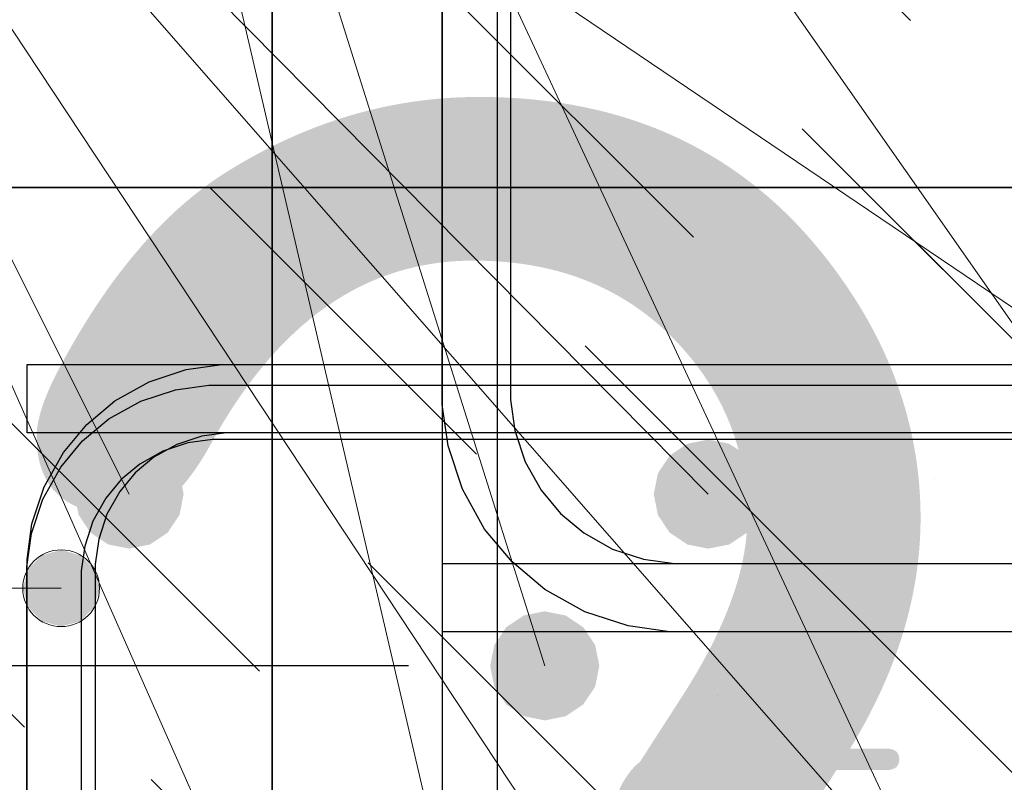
# Model space of a CAD drawing. Header units: metres. Extents: x -38 to 97, y -15 to 21.
# Tile 175 of 256: x 72.238 to 72.383, y 6.496 to 6.608. Entities that reach past the tile are written whole.
import ezdxf

# ---------------------------------------------------------------- set-up
doc = ezdxf.new("R2010")
doc.units = ezdxf.units.M
doc.header["$PDMODE"] = 65
for name, color, linetype, lineweight in [('XR$3$Арм. стержнями нижней зоны', 180, 'Continuous', 35), ('XR$3$Арм.стержн. Арматура края', 96, 'Continuous', 35), ('XR$3$Арм.стержн. Хомут', 240, 'Continuous', 35), ('XR$3$Арм.стержн.горизонт. 1', 180, 'Continuous', 35), ('XR$3$Размерная линия (1)', 7, 'Continuous', 13), ('XR$3$Размерная линия_ общее', 7, 'Continuous', 13), ('XR$4$Арм. стержнями верхней зоны', 180, 'Continuous', 35), ('XR$4$Арм.стержн. Арматура края', 96, 'Continuous', 35), ('XR$4$Арм.стержн. Хомут', 240, 'Continuous', 35), ('XR$4$Арм.стержн.горизонт. 1', 180, 'Continuous', 35), ('XR$4$Размерная линия (1)', 7, 'Continuous', 13), ('XR$5$Арм. стержнями верхней зоны', 180, 'Continuous', 35), ('XR$5$Арм.стержн. Арматура края', 96, 'Continuous', 35), ('XR$5$Арм.стержн. Хомут', 240, 'Continuous', 35), ('XR$5$Арм.стержн.горизонт. 1', 180, 'Continuous', 35), ('XR$5$Размерная линия (1)', 7, 'Continuous', 13), ('XR$6$Текст_ примечание', 7, 'Continuous', 13)]:
    doc.layers.add(name, color=color, linetype=linetype, lineweight=lineweight)
doc.styles.add('ISOCPEUR', font='txt')
doc.dimstyles.new('DIMSTYLE_10', dxfattribs={"dimtxt": 0.03, "dimasz": 0.03, "dimexe": 0, "dimexo": 0, "dimgap": 0.015, "dimtad": 2, "dimdec": 0, "dimlfac": 1000, "dimrnd": 1, "dimzin": 12, "dimdsep": 46, "dimtxsty": 'ISOCPEUR', "dimblk1": 'ALL_ML_STRICH', "dimblk2": 'ALL_ML_STRICH', "dimsah": 1, "dimcen": 0, "dimclrd": 7, "dimclre": 256, "dimclrt": 7, "dimadec": 0, "dimazin": 0, "dimtfac": 1, "dimtdec": 0, "dimtix": 1, "dimtmove": 2, "dimatfit": 3, "dimfxl": 0, "dimtzin": 0, "dimlwd": 0, "dimlwe": -3, "dimarcsym": 0})
doc.dimstyles.new('DIMSTYLE_12', dxfattribs={"dimtxt": 0.03, "dimasz": 0.03, "dimexe": 0, "dimexo": 0, "dimgap": 0.015, "dimtad": 2, "dimdec": 0, "dimlfac": 1000, "dimrnd": 1, "dimzin": 12, "dimdsep": 46, "dimtxsty": 'ISOCPEUR', "dimblk1": 'ALL_ML_STRICH', "dimblk2": 'ALL_ML_STRICH', "dimsah": 1, "dimcen": 0, "dimclrd": 7, "dimclre": 256, "dimclrt": 7, "dimadec": 0, "dimazin": 0, "dimtfac": 1, "dimtdec": 0, "dimtix": 1, "dimtmove": 2, "dimatfit": 3, "dimfxl": 0, "dimtzin": 0, "dimlwd": 0, "dimlwe": -3, "dimarcsym": 0})
doc.dimstyles.new('DIMSTYLE_14', dxfattribs={"dimtxt": 0.03, "dimasz": 0.03, "dimexe": 0, "dimexo": 0, "dimgap": 0.015, "dimtad": 2, "dimdec": 0, "dimlfac": 1000, "dimrnd": 1, "dimzin": 12, "dimdsep": 46, "dimtxsty": 'ISOCPEUR', "dimblk1": 'ALL_ML_STRICH', "dimblk2": 'ALL_ML_STRICH', "dimsah": 1, "dimcen": 0, "dimclrd": 7, "dimclre": 256, "dimclrt": 7, "dimadec": 0, "dimazin": 0, "dimtfac": 1, "dimtdec": 0, "dimtix": 1, "dimtmove": 2, "dimatfit": 3, "dimfxl": 0, "dimtvp": 1.2, "dimtzin": 0, "dimlwd": 0, "dimlwe": -3, "dimarcsym": 0})
doc.dimstyles.new('DIMSTYLE_9', dxfattribs={"dimtxt": 0.033, "dimasz": 0.0375, "dimexe": 0, "dimexo": 0, "dimgap": 0.0165, "dimtad": 2, "dimdec": 0, "dimlfac": 1000, "dimrnd": 1, "dimzin": 12, "dimdsep": 46, "dimtxsty": 'ISOCPEUR', "dimblk1": 'ALL_ML_STRICH', "dimblk2": 'ALL_ML_STRICH', "dimsah": 1, "dimcen": 0, "dimclrd": 7, "dimclre": 256, "dimclrt": 7, "dimadec": 0, "dimazin": 0, "dimtfac": 1, "dimtdec": 0, "dimtix": 1, "dimtmove": 2, "dimatfit": 3, "dimfxl": 0, "dimtvp": 1.2, "dimtzin": 0, "dimlwd": 0, "dimlwe": -3, "dimarcsym": 0})
pattern_1 = [(135, (0, 0), (-0.031819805, -0.031819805), [0.4, -0.05, 0, -0.05]), (135, (-0.01591, -0.01591), (-0.031819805, -0.031819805), [0.8, -0.1, 0.1, -0.1])]

# ---------------------------------------------------------------- blocks, each defined once
blk = doc.blocks.new('ALL_ML_STRICH')
at = {"color": 0, "linetype": 'ByBlock', "lineweight": -2}
for p, q in [((0, -0.5), (0, 0.5)), ((-0.3, -0.3), (0.3, 0.3)), ((-1, 0), (0.5, 0))]:
    blk.add_line(p, q, dxfattribs=at)
blk = doc.blocks.new('*D68')
at = {"layer": 'DEFPOINTS', "color": 7, "linetype": 'Continuous', "lineweight": 13, "transparency": 33554687}
for p in [(72.27526, 6.46063), (72.27526, 6.42564), (72.30026, 6.42064)]:
    blk.add_point(p, dxfattribs=at)
at = {"layer": 'XR$3$Размерная линия_ общее', "color": 253, "linetype": 'Continuous', "lineweight": -2, "true_color": 0xa0a0a0, "transparency": 33554687}
for p, q in [((72.27526, 6.44564), (72.27526, 6.46063)), ((72.30026, 6.44064), (72.30026, 6.46063))]:
    blk.add_line(p, q, dxfattribs=at)
at = {"layer": 'XR$3$Размерная линия_ общее', "color": 7, "linetype": 'Continuous', "lineweight": -2, "transparency": 33554687}
blk.add_line((72.27526, 6.46063), (72.30026, 6.46063), dxfattribs=at)
at = {"layer": 'XR$3$Размерная линия_ общее', "color": 7, "linetype": 'Continuous', "lineweight": 13, "transparency": 33554687, "xscale": 0.0375, "yscale": 0.0375, "zscale": 0.0375, "rotation": 180}
blk.add_blockref('ALL_ML_STRICH', (72.27526, 6.46063), dxfattribs=at)
at = {"layer": 'XR$3$Размерная линия_ общее', "color": 7, "linetype": 'Continuous', "lineweight": 13, "transparency": 33554687, "xscale": 0.0375, "yscale": 0.0375, "zscale": 0.0375}
blk.add_blockref('ALL_ML_STRICH', (72.30026, 6.46063), dxfattribs=at)
at = {"layer": 'XR$3$Размерная линия_ общее', "color": 7, "linetype": 'Continuous', "lineweight": 13, "transparency": 33554687, "insert": (72.34699, 6.48463), "char_height": 0.033, "width": 0.066, "attachment_point": 5, "style": 'ISOCPEUR'}
blk.add_mtext('\\A1;{25}', dxfattribs=at)
at = {"layer": 'XR$3$Размерная линия_ общее', "color": 7, "linetype": 'Continuous', "lineweight": 13, "transparency": 33554687, "insert": (72.32004, 6.46042), "char_height": 0.027, "width": 0.00135, "attachment_point": 1, "line_spacing_factor": 0.60241, "style": 'ISOCPEUR'}
blk.add_mtext('з.с.', dxfattribs=at)
blk = doc.blocks.new('*D69')
at = {"layer": 'DEFPOINTS', "color": 7, "linetype": 'Continuous', "lineweight": 13, "transparency": 33554687}
for p in [(72.2753, 6.67826), (72.15496, 6.37826), (72.27526, 6.37826)]:
    blk.add_point(p, dxfattribs=at)
at = {"layer": 'XR$3$Размерная линия (1)', "color": 9, "linetype": 'Continuous', "lineweight": -2, "true_color": 0xc7c7c7, "transparency": 33554687}
for p, q in [((72.2553, 6.67826), (72.15496, 6.67826)), ((72.25526, 6.37826), (72.15496, 6.37826))]:
    blk.add_line(p, q, dxfattribs=at)
at = {"layer": 'XR$3$Размерная линия (1)', "color": 7, "linetype": 'Continuous', "lineweight": -2, "transparency": 33554687}
blk.add_line((72.15496, 6.37826), (72.15496, 6.67826), dxfattribs=at)
at = {"layer": 'XR$3$Размерная линия (1)', "color": 7, "linetype": 'Continuous', "lineweight": 13, "transparency": 33554687, "xscale": 0.03, "yscale": 0.03, "zscale": 0.03}
for p, rotation in [((72.15496, 6.67826), 90), ((72.15496, 6.37826), 270)]:
    blk.add_blockref('ALL_ML_STRICH', p, dxfattribs=dict(at, rotation=rotation))
at = {"layer": 'XR$3$Размерная линия (1)', "color": 7, "linetype": 'Continuous', "lineweight": 13, "transparency": 33554687, "insert": (72.13246, 6.52976), "char_height": 0.03, "width": 0.09, "attachment_point": 5, "rotation": 90, "style": 'ISOCPEUR'}
blk.add_mtext('\\A1;{300}', dxfattribs=at)
blk = doc.blocks.new('*D145')
at = {"layer": 'DEFPOINTS', "color": 7, "linetype": 'Continuous', "lineweight": 13, "transparency": 33554687}
for p in [(72.31523, 6.51326), (72.22996, 6.41826), (72.31523, 6.41826)]:
    blk.add_point(p, dxfattribs=at)
at = {"layer": 'XR$3$Размерная линия (1)', "color": 9, "linetype": 'Continuous', "lineweight": -2, "true_color": 0xc7c7c7, "transparency": 33554687}
for p, q in [((72.29523, 6.51326), (72.22996, 6.51326)), ((72.29523, 6.41826), (72.22996, 6.41826))]:
    blk.add_line(p, q, dxfattribs=at)
at = {"layer": 'XR$3$Размерная линия (1)', "color": 7, "linetype": 'Continuous', "lineweight": -2, "transparency": 33554687}
blk.add_line((72.22996, 6.41826), (72.22996, 6.51326), dxfattribs=at)
at = {"layer": 'XR$3$Размерная линия (1)', "color": 7, "linetype": 'Continuous', "lineweight": 13, "transparency": 33554687, "xscale": 0.03, "yscale": 0.03, "zscale": 0.03}
for p, rotation in [((72.22996, 6.51326), 90), ((72.22996, 6.41826), 270)]:
    blk.add_blockref('ALL_ML_STRICH', p, dxfattribs=dict(at, rotation=rotation))
at = {"layer": 'XR$3$Размерная линия (1)', "color": 7, "linetype": 'Continuous', "lineweight": 13, "transparency": 33554687, "insert": (72.20746, 6.46726), "char_height": 0.03, "width": 0.06, "attachment_point": 5, "rotation": 90, "style": 'ISOCPEUR'}
blk.add_mtext('\\A1;{95}', dxfattribs=at)
blk = doc.blocks.new('*D146')
at = {"layer": 'DEFPOINTS', "color": 7, "linetype": 'Continuous', "lineweight": 13, "transparency": 33554687}
for p in [(72.31526, 6.63326), (72.22996, 6.51326), (72.31523, 6.51326)]:
    blk.add_point(p, dxfattribs=at)
at = {"layer": 'XR$3$Размерная линия (1)', "color": 9, "linetype": 'Continuous', "lineweight": -2, "true_color": 0xc7c7c7, "transparency": 33554687}
for p, q in [((72.29526, 6.63326), (72.22996, 6.63326)), ((72.29523, 6.51326), (72.22996, 6.51326))]:
    blk.add_line(p, q, dxfattribs=at)
at = {"layer": 'XR$3$Размерная линия (1)', "color": 7, "linetype": 'Continuous', "lineweight": -2, "transparency": 33554687}
blk.add_line((72.22996, 6.51326), (72.22996, 6.63326), dxfattribs=at)
at = {"layer": 'XR$3$Размерная линия (1)', "color": 7, "linetype": 'Continuous', "lineweight": 13, "transparency": 33554687, "xscale": 0.03, "yscale": 0.03, "zscale": 0.03}
for p, rotation in [((72.22996, 6.63326), 90), ((72.22996, 6.51326), 270)]:
    blk.add_blockref('ALL_ML_STRICH', p, dxfattribs=dict(at, rotation=rotation))
at = {"layer": 'XR$3$Размерная линия (1)', "color": 7, "linetype": 'Continuous', "lineweight": 13, "transparency": 33554687, "insert": (72.20746, 6.57776), "char_height": 0.03, "width": 0.09, "attachment_point": 5, "rotation": 90, "style": 'ISOCPEUR'}
blk.add_mtext('\\A1;{120}', dxfattribs=at)
blk = doc.blocks.new('*D578')
at = {"layer": 'DEFPOINTS', "color": 7, "linetype": 'Continuous', "lineweight": 13, "transparency": 33554687}
for p in [(72.25432, 6.53845), (72.16902, 6.41845), (72.25428, 6.41845)]:
    blk.add_point(p, dxfattribs=at)
at = {"layer": 'XR$4$Размерная линия (1)', "color": 9, "linetype": 'Continuous', "lineweight": -2, "true_color": 0xc7c7c7, "transparency": 33554687}
for p, q in [((72.23432, 6.53845), (72.16902, 6.53845)), ((72.23428, 6.41845), (72.16902, 6.41845))]:
    blk.add_line(p, q, dxfattribs=at)
at = {"layer": 'XR$4$Размерная линия (1)', "color": 7, "linetype": 'Continuous', "lineweight": -2, "transparency": 33554687}
blk.add_line((72.16902, 6.41845), (72.16902, 6.53845), dxfattribs=at)
at = {"layer": 'XR$4$Размерная линия (1)', "color": 7, "linetype": 'Continuous', "lineweight": 13, "transparency": 33554687, "xscale": 0.03, "yscale": 0.03, "zscale": 0.03}
for p, rotation in [((72.16902, 6.53845), 90), ((72.16902, 6.41845), 270)]:
    blk.add_blockref('ALL_ML_STRICH', p, dxfattribs=dict(at, rotation=rotation))
at = {"layer": 'XR$4$Размерная линия (1)', "color": 7, "linetype": 'Continuous', "lineweight": 13, "transparency": 33554687, "insert": (72.14652, 6.48295), "char_height": 0.03, "width": 0.09, "attachment_point": 5, "rotation": 90, "style": 'ISOCPEUR'}
blk.add_mtext('\\A1;{120}', dxfattribs=at)
blk = doc.blocks.new('*D579')
at = {"layer": 'DEFPOINTS', "color": 7, "linetype": 'Continuous', "lineweight": 13, "transparency": 33554687}
for p in [(72.21432, 6.58345), (72.16902, 6.53845), (72.25432, 6.53845)]:
    blk.add_point(p, dxfattribs=at)
at = {"layer": 'XR$4$Размерная линия (1)', "color": 9, "linetype": 'Continuous', "lineweight": -2, "true_color": 0xc7c7c7, "transparency": 33554687}
for p, q in [((72.19432, 6.58345), (72.16902, 6.58345)), ((72.23432, 6.53845), (72.16902, 6.53845))]:
    blk.add_line(p, q, dxfattribs=at)
at = {"layer": 'XR$4$Размерная линия (1)', "color": 7, "linetype": 'Continuous', "lineweight": -2, "transparency": 33554687}
blk.add_line((72.16902, 6.53845), (72.16902, 6.58345), dxfattribs=at)
at = {"layer": 'XR$4$Размерная линия (1)', "color": 7, "linetype": 'Continuous', "lineweight": 13, "transparency": 33554687, "xscale": 0.03, "yscale": 0.03, "zscale": 0.03}
for p, rotation in [((72.16902, 6.58345), 90), ((72.16902, 6.53845), 270)]:
    blk.add_blockref('ALL_ML_STRICH', p, dxfattribs=dict(at, rotation=rotation))
at = {"layer": 'XR$4$Размерная линия (1)', "color": 7, "linetype": 'Continuous', "lineweight": 13, "transparency": 33554687, "insert": (72.14661, 6.62573), "char_height": 0.03, "width": 0.06, "attachment_point": 5, "rotation": 90, "style": 'ISOCPEUR'}
blk.add_mtext('\\A1;{45}', dxfattribs=at)
blk = doc.blocks.new('*D710')
at = {"layer": 'DEFPOINTS', "color": 7, "linetype": 'Continuous', "lineweight": 13, "transparency": 33554687}
for p in [(72.25428, 6.53845), (72.16902, 6.41845), (72.25428, 6.41845)]:
    blk.add_point(p, dxfattribs=at)
at = {"layer": 'XR$5$Размерная линия (1)', "color": 9, "linetype": 'Continuous', "lineweight": -2, "true_color": 0xc7c7c7, "transparency": 33554687}
for p, q in [((72.23428, 6.53845), (72.16902, 6.53845)), ((72.23428, 6.41845), (72.16902, 6.41845))]:
    blk.add_line(p, q, dxfattribs=at)
at = {"layer": 'XR$5$Размерная линия (1)', "color": 7, "linetype": 'Continuous', "lineweight": -2, "transparency": 33554687}
blk.add_line((72.16902, 6.41845), (72.16902, 6.53845), dxfattribs=at)
at = {"layer": 'XR$5$Размерная линия (1)', "color": 7, "linetype": 'Continuous', "lineweight": 13, "transparency": 33554687, "xscale": 0.03, "yscale": 0.03, "zscale": 0.03}
for p, rotation in [((72.16902, 6.53845), 90), ((72.16902, 6.41845), 270)]:
    blk.add_blockref('ALL_ML_STRICH', p, dxfattribs=dict(at, rotation=rotation))
at = {"layer": 'XR$5$Размерная линия (1)', "color": 7, "linetype": 'Continuous', "lineweight": 13, "transparency": 33554687, "insert": (72.14652, 6.48295), "char_height": 0.03, "width": 0.09, "attachment_point": 5, "rotation": 90, "style": 'ISOCPEUR'}
blk.add_mtext('\\A1;{120}', dxfattribs=at)
blk = doc.blocks.new('*D711')
at = {"layer": 'DEFPOINTS', "color": 7, "linetype": 'Continuous', "lineweight": 13, "transparency": 33554687}
for p in [(72.21432, 6.58345), (72.16902, 6.53845), (72.25428, 6.53845)]:
    blk.add_point(p, dxfattribs=at)
at = {"layer": 'XR$5$Размерная линия (1)', "color": 9, "linetype": 'Continuous', "lineweight": -2, "true_color": 0xc7c7c7, "transparency": 33554687}
for p, q in [((72.19432, 6.58345), (72.16902, 6.58345)), ((72.23428, 6.53845), (72.16902, 6.53845))]:
    blk.add_line(p, q, dxfattribs=at)
at = {"layer": 'XR$5$Размерная линия (1)', "color": 7, "linetype": 'Continuous', "lineweight": -2, "transparency": 33554687}
blk.add_line((72.16902, 6.53845), (72.16902, 6.58345), dxfattribs=at)
at = {"layer": 'XR$5$Размерная линия (1)', "color": 7, "linetype": 'Continuous', "lineweight": 13, "transparency": 33554687, "xscale": 0.03, "yscale": 0.03, "zscale": 0.03}
for p, rotation in [((72.16902, 6.58345), 90), ((72.16902, 6.53845), 270)]:
    blk.add_blockref('ALL_ML_STRICH', p, dxfattribs=dict(at, rotation=rotation))
at = {"layer": 'XR$5$Размерная линия (1)', "color": 7, "linetype": 'Continuous', "lineweight": 13, "transparency": 33554687, "insert": (72.14645, 6.64217), "char_height": 0.03, "width": 0.06, "attachment_point": 5, "rotation": 90, "style": 'ISOCPEUR'}
blk.add_mtext('\\A1;{45}', dxfattribs=at)

msp = doc.modelspace()

# ---------------------------------------------------------------- hatches: boundary and pattern name
at = {"linetype": 'Continuous', "lineweight": 25, "transparency": 33554687}
h = msp.add_hatch(dxfattribs=at)
h.set_pattern_fill('__________540', scale=0.015, style=0, pattern_type=2)
h.set_pattern_definition(pattern_1)
h.paths.add_polyline_path([(72.52526, 6.67826), (72.27526, 6.67826), (72.27526, 6.37826), (72.52526, 6.37826)], flags=0)
at = {"linetype": 'Continuous', "lineweight": 13, "transparency": 33554687}
h = msp.add_hatch(dxfattribs=at)
h.set_pattern_fill('__________540', scale=0.015, style=0, pattern_type=2)
h.set_pattern_definition(pattern_1)
h.paths.add_polyline_path([(72.21432, 6.58345), (72.21432, 6.38345), (72.62859, 6.38345), (72.62859, 6.58345)], flags=0)
h = msp.add_hatch(dxfattribs=at)
h.set_pattern_fill('__________540', scale=0.015, style=0, pattern_type=2)
h.set_pattern_definition(pattern_1)
h.paths.add_polyline_path([(72.21432, 6.58345), (72.21432, 6.38345), (72.62859, 6.38345), (72.62859, 6.58345)], flags=0)
at = {"layer": 'XR$3$Арм.стержн.горизонт. 1', "linetype": 'Continuous', "lineweight": 50, "transparency": 33554687}
msp.add_hatch(color=7, dxfattribs=at).paths.add_polyline_path([(72.32323, 6.51326), (72.32262, 6.51632), (72.32088, 6.51892), (72.31829, 6.52065), (72.31523, 6.52126), (72.31216, 6.52065), (72.30957, 6.51892), (72.30783, 6.51632), (72.30723, 6.51326), (72.30783, 6.5102), (72.30957, 6.5076), (72.31216, 6.50587), (72.31523, 6.50526), (72.31829, 6.50587), (72.32088, 6.5076), (72.32262, 6.5102)])
at = {"layer": 'XR$4$Арм.стержн. Арматура края', "linetype": 'Continuous', "lineweight": 13, "transparency": 33554687}
for points in [[(72.23948, 6.52745), (72.24151, 6.5198), (72.24151, 6.52948)], [(72.24151, 6.52948), (72.24432, 6.51902), (72.24432, 6.53027)], [(72.24151, 6.52948), (72.24151, 6.5198), (72.24432, 6.51902)], [(72.24432, 6.53027), (72.24432, 6.51902), (72.24713, 6.5198)], [(72.24432, 6.53027), (72.24713, 6.5198), (72.24713, 6.52948)], [(72.24713, 6.52948), (72.24713, 6.5198), (72.24916, 6.52183)], [(72.24713, 6.52948), (72.24916, 6.52183), (72.24916, 6.52745)], [(72.23948, 6.52183), (72.23948, 6.52745), (72.2387, 6.52464)], [(72.23948, 6.52745), (72.23948, 6.52183), (72.24151, 6.5198)], [(72.24916, 6.52745), (72.24916, 6.52183), (72.24995, 6.52464)]]:
    msp.add_hatch(color=7, dxfattribs=at).paths.add_polyline_path(points)
at = {"layer": 'XR$4$Арм.стержн.горизонт. 1', "linetype": 'Continuous', "lineweight": 50, "transparency": 33554687}
for points in [[(72.26228, 6.53845), (72.26168, 6.54151), (72.25994, 6.54411), (72.25735, 6.54584), (72.25428, 6.54645), (72.25122, 6.54584), (72.24863, 6.54411), (72.24689, 6.54151), (72.24628, 6.53845), (72.24689, 6.53539), (72.24863, 6.53279), (72.25122, 6.53106), (72.25428, 6.53045), (72.25735, 6.53106), (72.25994, 6.53279), (72.26168, 6.53539)], [(72.34721, 6.53845), (72.3466, 6.54151), (72.34487, 6.54411), (72.34227, 6.54584), (72.33921, 6.54645), (72.33615, 6.54584), (72.33355, 6.54411), (72.33182, 6.54151), (72.33121, 6.53845), (72.33182, 6.53539), (72.33355, 6.53279), (72.33615, 6.53106), (72.33921, 6.53045), (72.34227, 6.53106), (72.34487, 6.53279), (72.3466, 6.53539)]]:
    msp.add_hatch(color=7, dxfattribs=at).paths.add_polyline_path(points)
at = {"layer": 'XR$5$Арм.стержн. Арматура края', "linetype": 'Continuous', "lineweight": 13, "transparency": 33554687}
for points in [[(72.23948, 6.52745), (72.24151, 6.5198), (72.24151, 6.52948)], [(72.24151, 6.52948), (72.24432, 6.51902), (72.24432, 6.53027)], [(72.24151, 6.52948), (72.24151, 6.5198), (72.24432, 6.51902)], [(72.24432, 6.53027), (72.24432, 6.51902), (72.24713, 6.5198)], [(72.24432, 6.53027), (72.24713, 6.5198), (72.24713, 6.52948)], [(72.24713, 6.52948), (72.24713, 6.5198), (72.24916, 6.52183)], [(72.24713, 6.52948), (72.24916, 6.52183), (72.24916, 6.52745)], [(72.23948, 6.52183), (72.23948, 6.52745), (72.2387, 6.52464)], [(72.23948, 6.52745), (72.23948, 6.52183), (72.24151, 6.5198)], [(72.24916, 6.52745), (72.24916, 6.52183), (72.24995, 6.52464)]]:
    msp.add_hatch(color=7, dxfattribs=at).paths.add_polyline_path(points)
at = {"layer": 'XR$5$Арм.стержн.горизонт. 1', "linetype": 'Continuous', "lineweight": 50, "transparency": 33554687}
for points in [[(72.26228, 6.53845), (72.26168, 6.54151), (72.25994, 6.54411), (72.25735, 6.54584), (72.25428, 6.54645), (72.25122, 6.54584), (72.24863, 6.54411), (72.24689, 6.54151), (72.24628, 6.53845), (72.24689, 6.53539), (72.24863, 6.53279), (72.25122, 6.53106), (72.25428, 6.53045), (72.25735, 6.53106), (72.25994, 6.53279), (72.26168, 6.53539)], [(72.34721, 6.53845), (72.3466, 6.54151), (72.34487, 6.54411), (72.34227, 6.54584), (72.33921, 6.54645), (72.33615, 6.54584), (72.33355, 6.54411), (72.33182, 6.54151), (72.33121, 6.53845), (72.33182, 6.53539), (72.33355, 6.53279), (72.33615, 6.53106), (72.33921, 6.53045), (72.34227, 6.53106), (72.34487, 6.53279), (72.3466, 6.53539)]]:
    msp.add_hatch(color=7, dxfattribs=at).paths.add_polyline_path(points)

# ---------------------------------------------------------------- linework, layer by layer
at = {"color": 7, "linetype": 'Continuous', "lineweight": 35, "transparency": 33554687}
for p, q in [((72.27526, 6.67826), (72.27526, 6.37826)), ((72.62859, 6.58345), (72.21432, 6.58345)), ((72.62859, 6.58345), (72.21432, 6.58345))]:
    msp.add_line(p, q, dxfattribs=at)
at = {"layer": 'XR$3$Арм. стержнями нижней зоны', "color": 4, "linetype": 'Continuous', "lineweight": 25, "transparency": 33554687}
msp.add_lwpolyline([(72.30026, 6.52826), (72.66223, 6.52826), (72.66223, 6.51826), (72.30026, 6.51826), (72.30026, 6.52826)], dxfattribs=at)
at = {"layer": 'XR$3$Арм.стержн. Арматура края', "color": 4, "linetype": 'Continuous', "lineweight": 25, "transparency": 33554687}
msp.add_lwpolyline([(72.31021, 6.61822), (72.31021, 6.5523), (72.31084, 6.54778), (72.31234, 6.5432), (72.31469, 6.53901), (72.31754, 6.5356), (72.32095, 6.53275), (72.32515, 6.5304), (72.32973, 6.52889), (72.33425, 6.52826), (72.66223, 6.52826), (72.66223, 6.51826), (72.33355, 6.51826), (72.32745, 6.51911), (72.3211, 6.5212), (72.31526, 6.52448), (72.31044, 6.5285), (72.30642, 6.53331), (72.30315, 6.53916), (72.30106, 6.54551), (72.30021, 6.55161), (72.30021, 6.61891)], dxfattribs=at)
at = {"layer": 'XR$3$Арм.стержн. Хомут', "color": 40, "linetype": 'Continuous', "lineweight": 25, "transparency": 33554687}
for points in [[(72.30023, 6.42994), (72.30023, 6.62258)], [(72.30023, 6.42994), (72.30023, 6.62258)], [(72.30823, 6.62203), (72.30823, 6.43049)], [(72.30823, 6.62203), (72.30823, 6.43049)]]:
    msp.add_lwpolyline(points, dxfattribs=at)
at = {"layer": 'XR$3$Арм.стержн.горизонт. 1', "color": 7, "linetype": 'Continuous', "lineweight": 13, "transparency": 33554687}
for q in [(72.4853, 6.41826), (72.40023, 6.41826), (72.31523, 6.41826), (72.31523, 6.51326)]:
    msp.add_line((72.23031, 6.78305), q, dxfattribs=at)
at = {"layer": 'XR$4$Арм. стержнями верхней зоны', "color": 4, "linetype": 'Continuous', "lineweight": 25, "transparency": 33554687}
msp.add_lwpolyline([(72.23932, 6.55745), (72.63359, 6.55745), (72.63359, 6.54745), (72.23932, 6.54745), (72.23932, 6.55745)], dxfattribs=at)
msp.add_lwpolyline([(72.23932, 6.55745), (72.63359, 6.55745), (72.63359, 6.54745), (72.23932, 6.54745), (72.23932, 6.55745)], dxfattribs=at)
at = {"layer": 'XR$4$Арм.стержн. Арматура края', "color": 7, "linetype": 'Continuous', "lineweight": 13, "transparency": 33554687}
for p, q in [((72.24432, 6.53027), (72.24432, 6.53027)), ((72.02872, 6.52464), (72.24432, 6.52464)), ((72.2387, 6.52464), (72.2387, 6.52464)), ((72.24995, 6.52464), (72.24995, 6.52464)), ((72.24432, 6.51902), (72.24432, 6.51902))]:
    msp.add_line(p, q, dxfattribs=at)
at = {"layer": 'XR$4$Арм.стержн. Арматура края', "color": 4, "linetype": 'Continuous', "lineweight": 25, "transparency": 33554687}
for points in [[(72.63359, 6.42345), (72.26789, 6.42345), (72.26267, 6.42417), (72.25723, 6.42597), (72.25222, 6.42877), (72.2481, 6.43222), (72.24465, 6.43635), (72.24184, 6.44136), (72.24005, 6.4468), (72.23932, 6.45201), (72.23932, 6.52888), (72.24005, 6.5341), (72.24184, 6.53954), (72.24465, 6.54455), (72.2481, 6.54868), (72.25222, 6.55212), (72.25723, 6.55493), (72.26267, 6.55672), (72.26789, 6.55745), (72.63359, 6.55745)], [(72.63359, 6.42345), (72.26789, 6.42345), (72.26267, 6.42417), (72.25723, 6.42597), (72.25222, 6.42877), (72.2481, 6.43222), (72.24465, 6.43635), (72.24184, 6.44136), (72.24005, 6.4468), (72.23932, 6.45201), (72.23932, 6.52888), (72.24005, 6.5341), (72.24184, 6.53954), (72.24465, 6.54455), (72.2481, 6.54868), (72.25222, 6.55212), (72.25723, 6.55493), (72.26267, 6.55672), (72.26789, 6.55745), (72.63359, 6.55745)], [(72.63359, 6.54745), (72.26858, 6.54745), (72.26494, 6.54694), (72.26128, 6.54573), (72.25792, 6.54385), (72.25519, 6.54158), (72.25292, 6.53885), (72.25104, 6.53549), (72.24983, 6.53183), (72.24932, 6.52819), (72.24932, 6.45271), (72.24983, 6.44907), (72.25104, 6.4454), (72.25292, 6.44205), (72.25519, 6.43932), (72.25792, 6.43704), (72.26128, 6.43516), (72.26494, 6.43395), (72.26858, 6.43345), (72.63359, 6.43345)], [(72.63359, 6.54745), (72.26858, 6.54745), (72.26494, 6.54694), (72.26128, 6.54573), (72.25792, 6.54385), (72.25519, 6.54158), (72.25292, 6.53885), (72.25104, 6.53549), (72.24983, 6.53183), (72.24932, 6.52819), (72.24932, 6.45271), (72.24983, 6.44907), (72.25104, 6.4454), (72.25292, 6.44205), (72.25519, 6.43932), (72.25792, 6.43704), (72.26128, 6.43516), (72.26494, 6.43395), (72.26858, 6.43345), (72.63359, 6.43345)]]:
    msp.add_lwpolyline(points, dxfattribs=at)
at = {"layer": 'XR$4$Арм.стержн. Арматура края', "color": 7, "linetype": 'Continuous', "lineweight": 13, "transparency": 33554687}
msp.add_circle((72.24432, 6.52464), 0.00563, dxfattribs=at)
at = {"layer": 'XR$4$Арм.стержн. Хомут', "color": 40, "linetype": 'Continuous', "lineweight": 25, "transparency": 33554687}
for points in [[(72.23928, 6.33513), (72.23928, 6.52777), (72.23996, 6.53265), (72.24164, 6.53773), (72.24426, 6.54241), (72.24747, 6.54626), (72.25132, 6.54948), (72.256, 6.55209), (72.26108, 6.55377), (72.26596, 6.55445), (72.41265, 6.55445), (72.41753, 6.55377), (72.42261, 6.55209), (72.42728, 6.54948), (72.43113, 6.54626), (72.43435, 6.54241), (72.43697, 6.53773), (72.43864, 6.53265), (72.43932, 6.52777), (72.43932, 6.33513)], [(72.23928, 6.33513), (72.23928, 6.52777), (72.23996, 6.53265), (72.24164, 6.53773), (72.24426, 6.54241), (72.24747, 6.54626), (72.25132, 6.54948), (72.256, 6.55209), (72.26108, 6.55377), (72.26596, 6.55445), (72.41265, 6.55445), (72.41753, 6.55377), (72.42261, 6.55209), (72.42728, 6.54948), (72.43113, 6.54626), (72.43435, 6.54241), (72.43697, 6.53773), (72.43864, 6.53265), (72.43932, 6.52777), (72.43932, 6.33513)], [(72.43132, 6.33568), (72.43132, 6.52722), (72.43082, 6.53083), (72.42961, 6.5345), (72.42773, 6.53785), (72.42545, 6.54058), (72.42272, 6.54286), (72.41937, 6.54474), (72.41571, 6.54595), (72.41209, 6.54645), (72.26652, 6.54645), (72.2629, 6.54595), (72.25924, 6.54474), (72.25588, 6.54286), (72.25315, 6.54058), (72.25087, 6.53785), (72.24899, 6.5345), (72.24779, 6.53083), (72.24728, 6.52722), (72.24728, 6.33568)], [(72.43132, 6.33568), (72.43132, 6.52722), (72.43082, 6.53083), (72.42961, 6.5345), (72.42773, 6.53785), (72.42545, 6.54058), (72.42272, 6.54286), (72.41937, 6.54474), (72.41571, 6.54595), (72.41209, 6.54645), (72.26652, 6.54645), (72.2629, 6.54595), (72.25924, 6.54474), (72.25588, 6.54286), (72.25315, 6.54058), (72.25087, 6.53785), (72.24899, 6.5345), (72.24779, 6.53083), (72.24728, 6.52722), (72.24728, 6.33568)]]:
    msp.add_lwpolyline(points, dxfattribs=at)
at = {"layer": 'XR$4$Арм.стержн.горизонт. 1', "color": 7, "linetype": 'Continuous', "lineweight": 13, "transparency": 33554687}
for q in [(72.42432, 6.32345), (72.33925, 6.32345), (72.42432, 6.41845), (72.42428, 6.53845), (72.33921, 6.53845), (72.25428, 6.53845)]:
    msp.add_line((72.1672, 6.71235), q, dxfattribs=at)
at = {"layer": 'XR$5$Арм. стержнями верхней зоны', "color": 4, "linetype": 'Continuous', "lineweight": 25, "transparency": 33554687}
msp.add_lwpolyline([(72.23932, 6.55745), (72.63359, 6.55745), (72.63359, 6.54745), (72.23932, 6.54745), (72.23932, 6.55745)], dxfattribs=at)
msp.add_lwpolyline([(72.23932, 6.55745), (72.63359, 6.55745), (72.63359, 6.54745), (72.23932, 6.54745), (72.23932, 6.55745)], dxfattribs=at)
at = {"layer": 'XR$5$Арм.стержн. Арматура края', "color": 7, "linetype": 'Continuous', "lineweight": 13, "transparency": 33554687}
for p, q in [((72.24432, 6.53027), (72.24432, 6.53027)), ((72.02872, 6.52464), (72.24432, 6.52464)), ((72.2387, 6.52464), (72.2387, 6.52464)), ((72.24995, 6.52464), (72.24995, 6.52464)), ((72.24432, 6.51902), (72.24432, 6.51902))]:
    msp.add_line(p, q, dxfattribs=at)
at = {"layer": 'XR$5$Арм.стержн. Арматура края', "color": 4, "linetype": 'Continuous', "lineweight": 25, "transparency": 33554687}
for points in [[(72.63359, 6.42345), (72.26789, 6.42345), (72.26267, 6.42417), (72.25723, 6.42597), (72.25222, 6.42877), (72.2481, 6.43222), (72.24465, 6.43635), (72.24184, 6.44136), (72.24005, 6.4468), (72.23932, 6.45201), (72.23932, 6.52888), (72.24005, 6.5341), (72.24184, 6.53954), (72.24465, 6.54455), (72.2481, 6.54868), (72.25222, 6.55212), (72.25723, 6.55493), (72.26267, 6.55672), (72.26789, 6.55745), (72.63359, 6.55745)], [(72.63359, 6.42345), (72.26789, 6.42345), (72.26267, 6.42417), (72.25723, 6.42597), (72.25222, 6.42877), (72.2481, 6.43222), (72.24465, 6.43635), (72.24184, 6.44136), (72.24005, 6.4468), (72.23932, 6.45201), (72.23932, 6.52888), (72.24005, 6.5341), (72.24184, 6.53954), (72.24465, 6.54455), (72.2481, 6.54868), (72.25222, 6.55212), (72.25723, 6.55493), (72.26267, 6.55672), (72.26789, 6.55745), (72.63359, 6.55745)], [(72.63359, 6.54745), (72.26858, 6.54745), (72.26494, 6.54694), (72.26128, 6.54573), (72.25792, 6.54385), (72.25519, 6.54158), (72.25292, 6.53885), (72.25104, 6.53549), (72.24983, 6.53183), (72.24932, 6.52819), (72.24932, 6.45271), (72.24983, 6.44907), (72.25104, 6.4454), (72.25292, 6.44205), (72.25519, 6.43932), (72.25792, 6.43704), (72.26128, 6.43516), (72.26494, 6.43395), (72.26858, 6.43345), (72.63359, 6.43345)], [(72.63359, 6.54745), (72.26858, 6.54745), (72.26494, 6.54694), (72.26128, 6.54573), (72.25792, 6.54385), (72.25519, 6.54158), (72.25292, 6.53885), (72.25104, 6.53549), (72.24983, 6.53183), (72.24932, 6.52819), (72.24932, 6.45271), (72.24983, 6.44907), (72.25104, 6.4454), (72.25292, 6.44205), (72.25519, 6.43932), (72.25792, 6.43704), (72.26128, 6.43516), (72.26494, 6.43395), (72.26858, 6.43345), (72.63359, 6.43345)]]:
    msp.add_lwpolyline(points, dxfattribs=at)
at = {"layer": 'XR$5$Арм.стержн. Арматура края', "color": 7, "linetype": 'Continuous', "lineweight": 13, "transparency": 33554687}
msp.add_circle((72.24432, 6.52464), 0.00563, dxfattribs=at)
at = {"layer": 'XR$5$Арм.стержн. Хомут', "color": 40, "linetype": 'Continuous', "lineweight": 25, "transparency": 33554687}
for points in [[(72.23928, 6.33513), (72.23928, 6.52777), (72.23996, 6.53265), (72.24164, 6.53773), (72.24426, 6.54241), (72.24747, 6.54626), (72.25132, 6.54948), (72.256, 6.55209), (72.26108, 6.55377), (72.26596, 6.55445), (72.41265, 6.55445), (72.41753, 6.55377), (72.42261, 6.55209), (72.42728, 6.54948), (72.43113, 6.54626), (72.43435, 6.54241), (72.43697, 6.53773), (72.43864, 6.53265), (72.43932, 6.52777), (72.43932, 6.33513)], [(72.23928, 6.33513), (72.23928, 6.52777), (72.23996, 6.53265), (72.24164, 6.53773), (72.24426, 6.54241), (72.24747, 6.54626), (72.25132, 6.54948), (72.256, 6.55209), (72.26108, 6.55377), (72.26596, 6.55445), (72.41265, 6.55445), (72.41753, 6.55377), (72.42261, 6.55209), (72.42728, 6.54948), (72.43113, 6.54626), (72.43435, 6.54241), (72.43697, 6.53773), (72.43864, 6.53265), (72.43932, 6.52777), (72.43932, 6.33513)], [(72.43132, 6.33568), (72.43132, 6.52722), (72.43082, 6.53083), (72.42961, 6.5345), (72.42773, 6.53785), (72.42545, 6.54058), (72.42272, 6.54286), (72.41937, 6.54474), (72.41571, 6.54595), (72.41209, 6.54645), (72.26652, 6.54645), (72.2629, 6.54595), (72.25924, 6.54474), (72.25588, 6.54286), (72.25315, 6.54058), (72.25087, 6.53785), (72.24899, 6.5345), (72.24779, 6.53083), (72.24728, 6.52722), (72.24728, 6.33568)], [(72.43132, 6.33568), (72.43132, 6.52722), (72.43082, 6.53083), (72.42961, 6.5345), (72.42773, 6.53785), (72.42545, 6.54058), (72.42272, 6.54286), (72.41937, 6.54474), (72.41571, 6.54595), (72.41209, 6.54645), (72.26652, 6.54645), (72.2629, 6.54595), (72.25924, 6.54474), (72.25588, 6.54286), (72.25315, 6.54058), (72.25087, 6.53785), (72.24899, 6.5345), (72.24779, 6.53083), (72.24728, 6.52722), (72.24728, 6.33568)]]:
    msp.add_lwpolyline(points, dxfattribs=at)
at = {"layer": 'XR$5$Арм.стержн.горизонт. 1', "color": 7, "linetype": 'Continuous', "lineweight": 13, "transparency": 33554687}
for q in [(72.42432, 6.32345), (72.25428, 6.53845), (72.33925, 6.32345), (72.42432, 6.41845), (72.33921, 6.53845), (72.42428, 6.53845)]:
    msp.add_line((72.1672, 6.71235), q, dxfattribs=at)

# ---------------------------------------------------------------- texts
at = {"layer": 'XR$6$Текст_ примечание', "color": 7, "linetype": 'Continuous', "lineweight": 35, "transparency": 33554687, "insert": (70.35063, 6.34671), "char_height": 0.25, "width": 2.7437149, "attachment_point": 7, "style": 'ISOCPEUR'}
msp.add_mtext('\\W0.96;ГОСТ 34028-2016', dxfattribs=at)

# ---------------------------------------------------------------- dimensions: what is measured, and where the dimension line sits
at = {"layer": 'XR$3$Размерная линия (1)', "color": 7, "linetype": 'Continuous', "lineweight": 13, "transparency": 33554687}
for base, p1, p2, dimstyle, picture, middle in [((72.15496, 6.67826), (72.25526, 6.37826), (72.2553, 6.67826), 'DIMSTYLE_10', '*D69', (72.13246, 6.52976)), ((72.22996, 6.63326), (72.29523, 6.51326), (72.29526, 6.63326), 'DIMSTYLE_12', '*D146', (72.20746, 6.57776)), ((72.22996, 6.51326), (72.29523, 6.41826), (72.29523, 6.51326), 'DIMSTYLE_12', '*D145', (72.20746, 6.46726))]:
    dim = msp.add_linear_dim(base=base, p1=p1, p2=p2, angle=90, dimstyle=dimstyle, override={"dimpost": '<>', "dimclrd": 7, "dimclre": 9, "dimclrt": 7, "dimlwd": 0, "dimlwe": 65533}, dxfattribs=at)
    dim.commit()
    dim.dimension.update_dxf_attribs({"geometry": picture, "text_midpoint": middle, "dimtype": 160})
at = {"layer": 'XR$3$Размерная линия_ общее', "color": 7, "linetype": 'Continuous', "lineweight": 13, "transparency": 33554687}
dim = msp.add_linear_dim(base=(72.30026, 6.46063), p1=(72.27526, 6.44564), p2=(72.30026, 6.44064), text='<>\\Xз.с.', dimstyle='DIMSTYLE_9', override={"dimpost": '<>', "dimclrd": 7, "dimclre": 253, "dimclrt": 7, "dimlwd": 0, "dimlwe": 65533}, dxfattribs=at)
dim.commit()
dim.dimension.update_dxf_attribs({"geometry": '*D68', "text_midpoint": (72.34699, 6.48463), "dimtype": 160})
at = {"layer": 'XR$4$Размерная линия (1)', "color": 7, "linetype": 'Continuous', "lineweight": 13, "transparency": 33554687}
for base, p1, p2, dimstyle, picture, middle in [((72.16902, 6.58345), (72.23432, 6.53845), (72.19432, 6.58345), 'DIMSTYLE_14', '*D579', (72.14661, 6.62573)), ((72.16902, 6.53845), (72.23428, 6.41845), (72.23432, 6.53845), 'DIMSTYLE_12', '*D578', (72.14652, 6.48295))]:
    dim = msp.add_linear_dim(base=base, p1=p1, p2=p2, angle=90, dimstyle=dimstyle, override={"dimpost": '<>', "dimclrd": 7, "dimclre": 9, "dimclrt": 7, "dimlwd": 0, "dimlwe": 65533}, dxfattribs=at)
    dim.commit()
    dim.dimension.update_dxf_attribs({"geometry": picture, "text_midpoint": middle, "dimtype": 160})
at = {"layer": 'XR$5$Размерная линия (1)', "color": 7, "linetype": 'Continuous', "lineweight": 13, "transparency": 33554687}
for base, p1, p2, dimstyle, picture, middle in [((72.16902, 6.58345), (72.23428, 6.53845), (72.19432, 6.58345), 'DIMSTYLE_14', '*D711', (72.14645, 6.64217)), ((72.16902, 6.53845), (72.23428, 6.41845), (72.23428, 6.53845), 'DIMSTYLE_12', '*D710', (72.14652, 6.48295))]:
    dim = msp.add_linear_dim(base=base, p1=p1, p2=p2, angle=90, dimstyle=dimstyle, override={"dimpost": '<>', "dimclrd": 7, "dimclre": 9, "dimclrt": 7, "dimlwd": 0, "dimlwe": 65533}, dxfattribs=at)
    dim.commit()
    dim.dimension.update_dxf_attribs({"geometry": picture, "text_midpoint": middle, "dimtype": 160})

doc.saveas('drawing.dxf')
